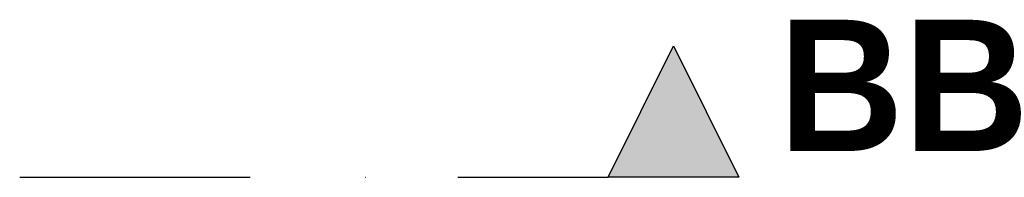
# Model space of a CAD drawing. Header units: millimetres. Extents: x 269 to 62306, y -15633 to 20300.
# Tile 79 of 90: x 60800 to 62306, y -4717 to -4477. Entities that reach past the tile are written whole.
import ezdxf

# ---------------------------------------------------------------- set-up
doc = ezdxf.new("R2010")
doc.units = ezdxf.units.MM
doc.header["$LTSCALE"] = 0.5
doc.header["$MEASUREMENT"] = 0
doc.linetypes.add('PLINE', pattern=[0])
doc.linetypes.add('Prikk & stiplet', pattern=[1340.555525, 705.555534, -352.777767, 0, -282.222223])
doc.layers.add('852- Snittmarkør', color=7, linetype='Continuous')
doc.styles.add('GENERATED_STYLE_2', font='Arial Bold.ttf')

msp = doc.modelspace()

# ---------------------------------------------------------------- hatches: boundary and pattern name
at = {"layer": '852- Snittmarkør', "linetype": 'Continuous'}
msp.add_hatch(color=256, dxfattribs=at).paths.add_polyline_path([(61900, -4717), (61800, -4517), (61700, -4717)])

# ---------------------------------------------------------------- linework, layer by layer
at = {"layer": '852- Snittmarkør', "linetype": 'Prikk & stiplet'}
msp.add_line((60800, -4717), (61700, -4717), dxfattribs=at)
at = {"layer": '852- Snittmarkør', "linetype": 'PLINE', "flags": 128}
msp.add_lwpolyline([(61900, -4717), (61700, -4717), (61800, -4517)], close=True, dxfattribs=at)

# ---------------------------------------------------------------- texts
at = {"layer": '852- Snittmarkør', "insert": (61960, -4677), "char_height": 200, "attachment_point": 7, "style": 'GENERATED_STYLE_2'}
msp.add_mtext('\\A1;{\\pql;\\pt0;\\fArial|b1|i0|c0|p0;\\W1.000000;BB}', dxfattribs=at)

doc.saveas('drawing.dxf')
